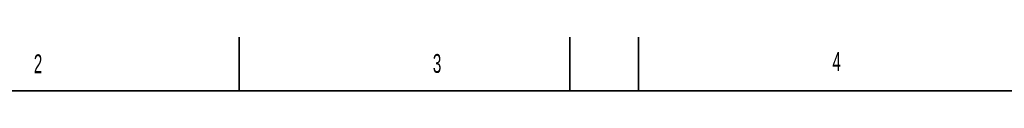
# Model space of a CAD drawing. Header units: millimetres. Extents: x 0 to 14900, y 0 to 10500.
# Tile 31 of 59: x 2743 to 7319, y 10250 to 10500. Entities that reach past the tile are written whole.
import ezdxf

# ---------------------------------------------------------------- set-up
doc = ezdxf.new("R2010")
doc.units = ezdxf.units.MM
doc.header["$LTSCALE"] = 25
doc.styles.add('SLDTEXTSTYLE0', font='TXT', dxfattribs={"width": 0.605})

msp = doc.modelspace()

# ---------------------------------------------------------------- linework, layer by layer
at = {"color": 7, "linetype": 'Continuous', "lineweight": 35}
for p, q in [((3762.5, 10250), (3762.5, 10500)), ((5300, 10250), (5300, 10500)), ((5618.75, 10250), (5618.75, 10500)), ((14650, 10250), (500, 10250))]:
    msp.add_line(p, q, dxfattribs=at)

# ---------------------------------------------------------------- texts
at = {"color": 7, "linetype": 'Continuous', "lineweight": 0, "char_height": 87.5, "attachment_point": 1, "style": 'SLDTEXTSTYLE0'}
for s, insert in [('2', (2808.5974713, 10419.77865)), ('3', (4663.3334798, 10421.1954758)), ('4', (6520.3958458, 10430.2754336))]:
    msp.add_mtext(s, dxfattribs=dict(at, insert=insert))

doc.saveas('drawing.dxf')
